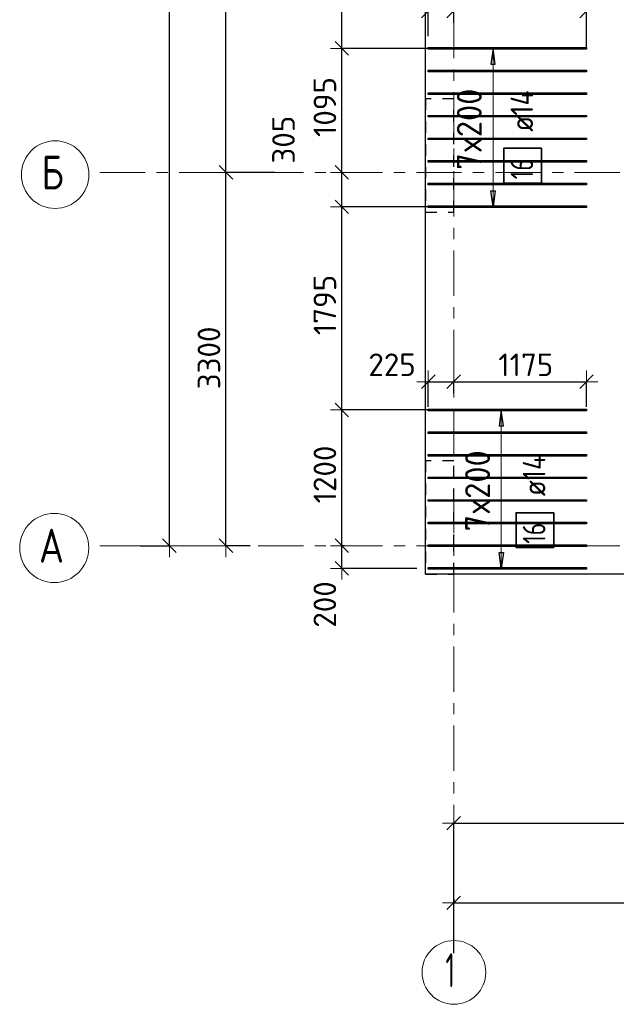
# Model space of a CAD drawing. Header units: metres. Extents: x -38 to 98, y -15 to 21.
# Tile 2 of 147: x -3.34 to 1.94, y -4.05 to 4.65. Entities that reach past the tile are written whole.
import ezdxf

# ---------------------------------------------------------------- set-up
doc = ezdxf.new("R2010")
doc.units = ezdxf.units.M
doc.header["$PDMODE"] = 65
for name, pattern in [('______11', [0.5, 0.4, -0.05, 0, -0.05]), ('______2', [0.0405, 0.03, -0.0105]), ('______5', [1.1, 0.8, -0.1, 0.1, -0.1])]:
    doc.linetypes.add(name, pattern=pattern)
for name, color, linetype, lineweight in [('XR$1$Осевая линия (1)', 7, '______5', 13), ('XR$1$Размерная линия (1)', 7, 'Continuous', 13), ('XR$4$Перекрытие (1)', 7, 'Continuous', 35), ('XR$4$Размерная линия (1)', 7, 'Continuous', 13)]:
    doc.layers.add(name, color=color, linetype=linetype, lineweight=lineweight)
doc.layers.add('XR$4$Арм.стержн.Доп. Арм верхн.зоны Х', color=7, linetype='Continuous', lineweight=35, true_color=0x8c8cff)
doc.layers.add('XR$6$Стена_ бетон несущ.', color=7, linetype='Continuous', lineweight=70, true_color=0xb4b496)
doc.styles.add('ISOCPEUR', font='txt')
doc.dimstyles.new('DIMSTYLE_2', dxfattribs={"dimtxt": 0.2, "dimasz": 0.2, "dimexe": 0, "dimexo": 0, "dimgap": 0.1, "dimtad": 2, "dimdec": 0, "dimlfac": 1000, "dimrnd": 5, "dimzin": 12, "dimdsep": 46, "dimtxsty": 'ISOCPEUR', "dimblk1": 'ALL_ML_STRICH', "dimblk2": 'ALL_ML_STRICH', "dimsah": 1, "dimcen": 0, "dimclrd": 7, "dimclre": 256, "dimclrt": 7, "dimadec": 0, "dimazin": 0, "dimtfac": 1, "dimtdec": 0, "dimtix": 1, "dimtmove": 2, "dimatfit": 3, "dimfxl": 0, "dimtzin": 0, "dimlwd": 0, "dimlwe": -3, "dimarcsym": 0})
doc.dimstyles.new('DIMSTYLE_3', dxfattribs={"dimtxt": 0.2, "dimasz": 0.2, "dimexe": 0, "dimexo": 0, "dimgap": 0.1, "dimtad": 2, "dimdec": 0, "dimlfac": 1000, "dimrnd": 5, "dimzin": 12, "dimdsep": 46, "dimtxsty": 'ISOCPEUR', "dimblk1": 'ALL_ML_STRICH', "dimblk2": 'ALL_ML_STRICH', "dimsah": 1, "dimcen": 0, "dimclrd": 7, "dimclre": 256, "dimclrt": 7, "dimadec": 0, "dimazin": 0, "dimtfac": 1, "dimtdec": 0, "dimtix": 1, "dimtmove": 2, "dimatfit": 3, "dimfxl": 0, "dimtzin": 0, "dimlwd": 0, "dimlwe": -3, "dimarcsym": 0})
doc.dimstyles.new('DIMSTYLE_33', dxfattribs={"dimtxt": 0.2, "dimasz": 0.2, "dimexe": 0, "dimexo": 0, "dimgap": 0.1, "dimtad": 2, "dimdec": 0, "dimlfac": 1000, "dimrnd": 5, "dimzin": 12, "dimdsep": 46, "dimtxsty": 'ISOCPEUR', "dimblk1": 'ALL_ML_STRICH', "dimblk2": 'ALL_ML_STRICH', "dimsah": 1, "dimcen": 0, "dimclrd": 7, "dimclre": 256, "dimclrt": 7, "dimadec": 0, "dimazin": 0, "dimtfac": 1, "dimtdec": 0, "dimtix": 1, "dimtmove": 2, "dimatfit": 3, "dimfxl": 0, "dimtvp": 1.2, "dimtzin": 0, "dimlwd": 0, "dimlwe": -3, "dimarcsym": 0})

# ---------------------------------------------------------------- blocks, each defined once
blk = doc.blocks.new('ALL_ML_STRICH')
at = {"color": 0, "linetype": 'ByBlock', "lineweight": -2}
for p, q in [((0, -0.5), (0, 0.5)), ((-1, 0), (0.5, 0)), ((-0.3, -0.3), (0.3, 0.3))]:
    blk.add_line(p, q, dxfattribs=at)
blk = doc.blocks.new('*D4')
at = {"layer": 'DEFPOINTS', "color": 7, "linetype": 'Continuous', "lineweight": 13, "transparency": 33554687}
for p in [(-1.6986, 16.4), (-2.2938, 0), (-2.0153, 0)]:
    blk.add_point(p, dxfattribs=at)
at = {"layer": 'XR$1$Размерная линия (1)', "color": 9, "linetype": 'Continuous', "lineweight": -2, "true_color": 0xc7c7c7, "transparency": 33554687}
for p, q in [((-1.7186, 16.4), (-2.0153, 16.4)), ((-2.2738, 0), (-2.0153, 0))]:
    blk.add_line(p, q, dxfattribs=at)
at = {"layer": 'XR$1$Размерная линия (1)', "color": 7, "linetype": 'Continuous', "lineweight": -2, "transparency": 33554687}
blk.add_line((-2.0153, 0), (-2.0153, 16.4), dxfattribs=at)
at = {"layer": 'XR$1$Размерная линия (1)', "color": 7, "linetype": 'Continuous', "lineweight": 13, "transparency": 33554687, "xscale": 0.2, "yscale": 0.2, "zscale": 0.2}
for p, rotation in [((-2.0153, 16.4), 90), ((-2.0153, 0), 270)]:
    blk.add_blockref('ALL_ML_STRICH', p, dxfattribs=dict(at, rotation=rotation))
at = {"layer": 'XR$1$Размерная линия (1)', "color": 7, "linetype": 'Continuous', "lineweight": 13, "transparency": 33554687, "insert": (-2.1653, 8.22), "char_height": 0.2, "width": 1, "attachment_point": 5, "rotation": 90, "style": 'ISOCPEUR'}
blk.add_mtext('\\A1;{16400}', dxfattribs=at)
blk = doc.blocks.new('*D5')
at = {"layer": 'DEFPOINTS', "color": 7, "linetype": 'Continuous', "lineweight": 13, "transparency": 33554687}
for p in [(-1.0635, 3.3), (-1.5153, 0), (-1.2803, 0)]:
    blk.add_point(p, dxfattribs=at)
at = {"layer": 'XR$1$Размерная линия (1)', "color": 9, "linetype": 'Continuous', "lineweight": -2, "true_color": 0xc7c7c7, "transparency": 33554687}
for p, q in [((-1.0835, 3.3), (-1.5153, 3.3)), ((-1.3003, 0), (-1.5153, 0))]:
    blk.add_line(p, q, dxfattribs=at)
at = {"layer": 'XR$1$Размерная линия (1)', "color": 7, "linetype": 'Continuous', "lineweight": -2, "transparency": 33554687}
blk.add_line((-1.5153, 0), (-1.5153, 3.3), dxfattribs=at)
at = {"layer": 'XR$1$Размерная линия (1)', "color": 7, "linetype": 'Continuous', "lineweight": 13, "transparency": 33554687, "xscale": 0.2, "yscale": 0.2, "zscale": 0.2}
for p, rotation in [((-1.5153, 3.3), 90), ((-1.5153, 0), 270)]:
    blk.add_blockref('ALL_ML_STRICH', p, dxfattribs=dict(at, rotation=rotation))
at = {"layer": 'XR$1$Размерная линия (1)', "color": 7, "linetype": 'Continuous', "lineweight": 13, "transparency": 33554687, "insert": (-1.6653, 1.66), "char_height": 0.2, "width": 0.8, "attachment_point": 5, "rotation": 90, "style": 'ISOCPEUR'}
blk.add_mtext('\\A1;{3300}', dxfattribs=at)
blk = doc.blocks.new('*D6')
at = {"layer": 'DEFPOINTS', "color": 7, "linetype": 'Continuous', "lineweight": 13, "transparency": 33554687}
for p in [(-1.1719, 7.4), (-1.5153, 3.3), (-1.0635, 3.3)]:
    blk.add_point(p, dxfattribs=at)
at = {"layer": 'XR$1$Размерная линия (1)', "color": 9, "linetype": 'Continuous', "lineweight": -2, "true_color": 0xc7c7c7, "transparency": 33554687}
for p, q in [((-1.1919, 7.4), (-1.5153, 7.4)), ((-1.0835, 3.3), (-1.5153, 3.3))]:
    blk.add_line(p, q, dxfattribs=at)
at = {"layer": 'XR$1$Размерная линия (1)', "color": 7, "linetype": 'Continuous', "lineweight": -2, "transparency": 33554687}
blk.add_line((-1.5153, 3.3), (-1.5153, 7.4), dxfattribs=at)
at = {"layer": 'XR$1$Размерная линия (1)', "color": 7, "linetype": 'Continuous', "lineweight": 13, "transparency": 33554687, "xscale": 0.2, "yscale": 0.2, "zscale": 0.2}
for p, rotation in [((-1.5153, 7.4), 90), ((-1.5153, 3.3), 270)]:
    blk.add_blockref('ALL_ML_STRICH', p, dxfattribs=dict(at, rotation=rotation))
at = {"layer": 'XR$1$Размерная линия (1)', "color": 7, "linetype": 'Continuous', "lineweight": 13, "transparency": 33554687, "insert": (-1.6653, 5.37), "char_height": 0.2, "width": 0.8, "attachment_point": 5, "rotation": 90, "style": 'ISOCPEUR'}
blk.add_mtext('\\A1;{4100}', dxfattribs=at)
blk = doc.blocks.new('*D11')
at = {"layer": 'DEFPOINTS', "color": 7, "linetype": 'Continuous', "lineweight": 13, "transparency": 33554687}
for p in [(0.5, -3.1033), (0.5, -3.1563), (61.6, -3.1401)]:
    blk.add_point(p, dxfattribs=at)
at = {"layer": 'XR$1$Размерная линия (1)', "color": 9, "linetype": 'Continuous', "lineweight": -2, "true_color": 0xc7c7c7, "transparency": 33554687}
for p, q in [((0.5, -3.1233), (0.5, -3.1563)), ((61.6, -3.1563), (61.6, -3.1563))]:
    blk.add_line(p, q, dxfattribs=at)
at = {"layer": 'XR$1$Размерная линия (1)', "color": 7, "linetype": 'Continuous', "lineweight": -2, "transparency": 33554687}
blk.add_line((0.5, -3.1563), (61.6, -3.1563), dxfattribs=at)
at = {"layer": 'XR$1$Размерная линия (1)', "color": 7, "linetype": 'Continuous', "lineweight": 13, "transparency": 33554687, "xscale": 0.2, "yscale": 0.2, "zscale": 0.2, "rotation": 180}
blk.add_blockref('ALL_ML_STRICH', (0.5, -3.1563), dxfattribs=at)
at = {"layer": 'XR$1$Размерная линия (1)', "color": 7, "linetype": 'Continuous', "lineweight": 13, "transparency": 33554687, "xscale": 0.2, "yscale": 0.2, "zscale": 0.2}
blk.add_blockref('ALL_ML_STRICH', (61.6, -3.1563), dxfattribs=at)
at = {"layer": 'XR$1$Размерная линия (1)', "color": 7, "linetype": 'Continuous', "lineweight": 13, "transparency": 33554687, "insert": (31.1, -3.0063), "char_height": 0.2, "width": 1, "attachment_point": 5, "style": 'ISOCPEUR'}
blk.add_mtext('\\A1;{61100}', dxfattribs=at)
blk = doc.blocks.new('*D12')
at = {"layer": 'DEFPOINTS', "color": 7, "linetype": 'Continuous', "lineweight": 13, "transparency": 33554687}
for p in [(0.5, -2.452), (4.5, -3.5132), (0.5, -3.6215)]:
    blk.add_point(p, dxfattribs=at)
at = {"layer": 'XR$1$Размерная линия (1)', "color": 9, "linetype": 'Continuous', "lineweight": -2, "true_color": 0xc7c7c7, "transparency": 33554687}
for p, q in [((0.5, -3.6015), (0.5, -2.452)), ((4.5, -3.4932), (4.5, -2.452))]:
    blk.add_line(p, q, dxfattribs=at)
at = {"layer": 'XR$1$Размерная линия (1)', "color": 7, "linetype": 'Continuous', "lineweight": -2, "transparency": 33554687}
blk.add_line((0.5, -2.452), (4.5, -2.452), dxfattribs=at)
at = {"layer": 'XR$1$Размерная линия (1)', "color": 7, "linetype": 'Continuous', "lineweight": 13, "transparency": 33554687, "xscale": 0.2, "yscale": 0.2, "zscale": 0.2, "rotation": 180}
blk.add_blockref('ALL_ML_STRICH', (0.5, -2.452), dxfattribs=at)
at = {"layer": 'XR$1$Размерная линия (1)', "color": 7, "linetype": 'Continuous', "lineweight": 13, "transparency": 33554687, "xscale": 0.2, "yscale": 0.2, "zscale": 0.2}
blk.add_blockref('ALL_ML_STRICH', (4.5, -2.452), dxfattribs=at)
at = {"layer": 'XR$1$Размерная линия (1)', "color": 7, "linetype": 'Continuous', "lineweight": 13, "transparency": 33554687, "insert": (2.5, -2.302), "char_height": 0.2, "width": 0.8, "attachment_point": 5, "style": 'ISOCPEUR'}
blk.add_mtext('\\A1;{4000}', dxfattribs=at)
blk = doc.blocks.new('*D270')
at = {"layer": 'DEFPOINTS', "color": 7, "linetype": 'Continuous', "lineweight": 13, "transparency": 33554687}
for p in [(-0.4472, 0), (-0.4897, -0.1998), (0.1935, -0.1998)]:
    blk.add_point(p, dxfattribs=at)
at = {"layer": 'XR$4$Размерная линия (1)', "color": 9, "linetype": 'Continuous', "lineweight": -2, "true_color": 0xc7c7c7, "transparency": 33554687}
for p, q in [((-0.4672, 0), (-0.4897, 0)), ((0.1735, -0.1998), (-0.4897, -0.1998))]:
    blk.add_line(p, q, dxfattribs=at)
at = {"layer": 'XR$4$Размерная линия (1)', "color": 7, "linetype": 'Continuous', "lineweight": -2, "transparency": 33554687}
blk.add_line((-0.4897, -0.1998), (-0.4897, 0), dxfattribs=at)
at = {"layer": 'XR$4$Размерная линия (1)', "color": 7, "linetype": 'Continuous', "lineweight": 13, "transparency": 33554687, "xscale": 0.2, "yscale": 0.2, "zscale": 0.2}
for p, rotation in [((-0.4897, 0), 90), ((-0.4897, -0.1998), 270)]:
    blk.add_blockref('ALL_ML_STRICH', p, dxfattribs=dict(at, rotation=rotation))
at = {"layer": 'XR$4$Размерная линия (1)', "color": 7, "linetype": 'Continuous', "lineweight": 13, "transparency": 33554687, "insert": (-0.6403, -0.5191), "char_height": 0.2, "width": 0.6, "attachment_point": 5, "rotation": 90, "style": 'ISOCPEUR'}
blk.add_mtext('\\A1;{200}', dxfattribs=at)
blk = doc.blocks.new('*D271')
at = {"layer": 'DEFPOINTS', "color": 7, "linetype": 'Continuous', "lineweight": 13, "transparency": 33554687}
for p in [(0.3257, 1.2002), (-0.4897, 0), (-0.4472, 0)]:
    blk.add_point(p, dxfattribs=at)
at = {"layer": 'XR$4$Размерная линия (1)', "color": 9, "linetype": 'Continuous', "lineweight": -2, "true_color": 0xc7c7c7, "transparency": 33554687}
for p, q in [((0.3057, 1.2002), (-0.4897, 1.2002)), ((-0.4672, 0), (-0.4897, 0))]:
    blk.add_line(p, q, dxfattribs=at)
at = {"layer": 'XR$4$Размерная линия (1)', "color": 7, "linetype": 'Continuous', "lineweight": -2, "transparency": 33554687}
blk.add_line((-0.4897, 0), (-0.4897, 1.2002), dxfattribs=at)
at = {"layer": 'XR$4$Размерная линия (1)', "color": 7, "linetype": 'Continuous', "lineweight": 13, "transparency": 33554687, "xscale": 0.2, "yscale": 0.2, "zscale": 0.2}
for p, rotation in [((-0.4897, 1.2002), 90), ((-0.4897, 0), 270)]:
    blk.add_blockref('ALL_ML_STRICH', p, dxfattribs=dict(at, rotation=rotation))
at = {"layer": 'XR$4$Размерная линия (1)', "color": 7, "linetype": 'Continuous', "lineweight": 13, "transparency": 33554687, "insert": (-0.6397, 0.6301), "char_height": 0.2, "width": 0.8, "attachment_point": 5, "rotation": 90, "style": 'ISOCPEUR'}
blk.add_mtext('\\A1;{1200}', dxfattribs=at)
blk = doc.blocks.new('*D272')
at = {"layer": 'DEFPOINTS', "color": 7, "linetype": 'Continuous', "lineweight": 13, "transparency": 33554687}
for p in [(0.3132, 2.996), (-0.4897, 1.2002), (0.3257, 1.2002)]:
    blk.add_point(p, dxfattribs=at)
at = {"layer": 'XR$4$Размерная линия (1)', "color": 9, "linetype": 'Continuous', "lineweight": -2, "true_color": 0xc7c7c7, "transparency": 33554687}
for p, q in [((0.2932, 2.996), (-0.4897, 2.996)), ((0.3057, 1.2002), (-0.4897, 1.2002))]:
    blk.add_line(p, q, dxfattribs=at)
at = {"layer": 'XR$4$Размерная линия (1)', "color": 7, "linetype": 'Continuous', "lineweight": -2, "transparency": 33554687}
blk.add_line((-0.4897, 1.2002), (-0.4897, 2.996), dxfattribs=at)
at = {"layer": 'XR$4$Размерная линия (1)', "color": 7, "linetype": 'Continuous', "lineweight": 13, "transparency": 33554687, "xscale": 0.2, "yscale": 0.2, "zscale": 0.2}
for p, rotation in [((-0.4897, 2.996), 90), ((-0.4897, 1.2002), 270)]:
    blk.add_blockref('ALL_ML_STRICH', p, dxfattribs=dict(at, rotation=rotation))
at = {"layer": 'XR$4$Размерная линия (1)', "color": 7, "linetype": 'Continuous', "lineweight": 13, "transparency": 33554687, "insert": (-0.6397, 2.1281), "char_height": 0.2, "width": 0.8, "attachment_point": 5, "rotation": 90, "style": 'ISOCPEUR'}
blk.add_mtext('\\A1;{1795}', dxfattribs=at)
blk = doc.blocks.new('*D273')
at = {"layer": 'DEFPOINTS', "color": 7, "linetype": 'Continuous', "lineweight": 13, "transparency": 33554687}
for p in [(-0.4756, 3.3), (-0.4897, 2.996), (0.3132, 2.996)]:
    blk.add_point(p, dxfattribs=at)
at = {"layer": 'XR$4$Размерная линия (1)', "color": 9, "linetype": 'Continuous', "lineweight": -2, "true_color": 0xc7c7c7, "transparency": 33554687}
for p, q in [((-0.4897, 3.3), (-0.4897, 3.3)), ((0.2932, 2.996), (-0.4897, 2.996))]:
    blk.add_line(p, q, dxfattribs=at)
at = {"layer": 'XR$4$Размерная линия (1)', "color": 7, "linetype": 'Continuous', "lineweight": -2, "transparency": 33554687}
blk.add_line((-0.4897, 2.996), (-0.4897, 3.3), dxfattribs=at)
at = {"layer": 'XR$4$Размерная линия (1)', "color": 7, "linetype": 'Continuous', "lineweight": 13, "transparency": 33554687, "xscale": 0.2, "yscale": 0.2, "zscale": 0.2}
for p, rotation in [((-0.4897, 3.3), 90), ((-0.4897, 2.996), 270)]:
    blk.add_blockref('ALL_ML_STRICH', p, dxfattribs=dict(at, rotation=rotation))
at = {"layer": 'XR$4$Размерная линия (1)', "color": 7, "linetype": 'Continuous', "lineweight": 13, "transparency": 33554687, "insert": (-1.0058, 3.5894), "char_height": 0.2, "width": 0.6, "attachment_point": 5, "rotation": 90, "style": 'ISOCPEUR'}
blk.add_mtext('\\A1;{305}', dxfattribs=at)
blk = doc.blocks.new('*D274')
at = {"layer": 'DEFPOINTS', "color": 7, "linetype": 'Continuous', "lineweight": 13, "transparency": 33554687}
for p in [(0.3291, 4.396), (-0.4897, 3.3), (-0.4756, 3.3)]:
    blk.add_point(p, dxfattribs=at)
at = {"layer": 'XR$4$Размерная линия (1)', "color": 9, "linetype": 'Continuous', "lineweight": -2, "true_color": 0xc7c7c7, "transparency": 33554687}
for p, q in [((0.3091, 4.396), (-0.4897, 4.396)), ((-0.4897, 3.3), (-0.4897, 3.3))]:
    blk.add_line(p, q, dxfattribs=at)
at = {"layer": 'XR$4$Размерная линия (1)', "color": 7, "linetype": 'Continuous', "lineweight": -2, "transparency": 33554687}
blk.add_line((-0.4897, 3.3), (-0.4897, 4.396), dxfattribs=at)
at = {"layer": 'XR$4$Размерная линия (1)', "color": 7, "linetype": 'Continuous', "lineweight": 13, "transparency": 33554687, "xscale": 0.2, "yscale": 0.2, "zscale": 0.2}
for p, rotation in [((-0.4897, 4.396), 90), ((-0.4897, 3.3), 270)]:
    blk.add_blockref('ALL_ML_STRICH', p, dxfattribs=dict(at, rotation=rotation))
at = {"layer": 'XR$4$Размерная линия (1)', "color": 7, "linetype": 'Continuous', "lineweight": 13, "transparency": 33554687, "insert": (-0.6397, 3.878), "char_height": 0.2, "width": 0.8, "attachment_point": 5, "rotation": 90, "style": 'ISOCPEUR'}
blk.add_mtext('\\A1;{1095}', dxfattribs=at)
blk = doc.blocks.new('*D275')
at = {"layer": 'DEFPOINTS', "color": 7, "linetype": 'Continuous', "lineweight": 13, "transparency": 33554687}
for p in [(0.3709, 6.7341), (-0.4897, 4.396), (0.3291, 4.396)]:
    blk.add_point(p, dxfattribs=at)
at = {"layer": 'XR$4$Размерная линия (1)', "color": 9, "linetype": 'Continuous', "lineweight": -2, "true_color": 0xc7c7c7, "transparency": 33554687}
for p, q in [((0.3509, 6.7341), (-0.4897, 6.7341)), ((0.3091, 4.396), (-0.4897, 4.396))]:
    blk.add_line(p, q, dxfattribs=at)
at = {"layer": 'XR$4$Размерная линия (1)', "color": 7, "linetype": 'Continuous', "lineweight": -2, "transparency": 33554687}
blk.add_line((-0.4897, 4.396), (-0.4897, 6.7341), dxfattribs=at)
at = {"layer": 'XR$4$Размерная линия (1)', "color": 7, "linetype": 'Continuous', "lineweight": 13, "transparency": 33554687, "xscale": 0.2, "yscale": 0.2, "zscale": 0.2}
for p, rotation in [((-0.4897, 6.7341), 90), ((-0.4897, 4.396), 270)]:
    blk.add_blockref('ALL_ML_STRICH', p, dxfattribs=dict(at, rotation=rotation))
at = {"layer": 'XR$4$Размерная линия (1)', "color": 7, "linetype": 'Continuous', "lineweight": 13, "transparency": 33554687, "insert": (-0.6397, 5.5651), "char_height": 0.2, "width": 0.8, "attachment_point": 5, "rotation": 90, "style": 'ISOCPEUR'}
blk.add_mtext('\\A1;{2340}', dxfattribs=at)
blk = doc.blocks.new('*D588')
at = {"layer": 'DEFPOINTS', "color": 7, "linetype": 'Continuous', "lineweight": 13, "transparency": 33554687}
for p in [(0.275, 4.7251), (0.5, 4.6058), (0.275, 4.4831)]:
    blk.add_point(p, dxfattribs=at)
at = {"layer": 'XR$4$Размерная линия (1)', "color": 9, "linetype": 'Continuous', "lineweight": -2, "true_color": 0xc7c7c7, "transparency": 33554687}
for p, q in [((0.275, 4.5031), (0.275, 4.7251)), ((0.5, 4.6258), (0.5, 4.7251))]:
    blk.add_line(p, q, dxfattribs=at)
at = {"layer": 'XR$4$Размерная линия (1)', "color": 7, "linetype": 'Continuous', "lineweight": -2, "transparency": 33554687}
blk.add_line((0.275, 4.7251), (0.5, 4.7251), dxfattribs=at)
at = {"layer": 'XR$4$Размерная линия (1)', "color": 7, "linetype": 'Continuous', "lineweight": 13, "transparency": 33554687, "xscale": 0.2, "yscale": 0.2, "zscale": 0.2, "rotation": 180}
blk.add_blockref('ALL_ML_STRICH', (0.275, 4.7251), dxfattribs=at)
at = {"layer": 'XR$4$Размерная линия (1)', "color": 7, "linetype": 'Continuous', "lineweight": 13, "transparency": 33554687, "xscale": 0.2, "yscale": 0.2, "zscale": 0.2}
blk.add_blockref('ALL_ML_STRICH', (0.5, 4.7251), dxfattribs=at)
at = {"layer": 'XR$4$Размерная линия (1)', "color": 7, "linetype": 'Continuous', "lineweight": 13, "transparency": 33554687, "insert": (-0.0454, 4.8757), "char_height": 0.2, "width": 0.6, "attachment_point": 5, "style": 'ISOCPEUR'}
blk.add_mtext('\\A1;{225}', dxfattribs=at)
blk = doc.blocks.new('*D589')
at = {"layer": 'DEFPOINTS', "color": 7, "linetype": 'Continuous', "lineweight": 13, "transparency": 33554687}
for p in [(0.5, 4.7251), (0.5, 4.6058), (1.675, 4.39)]:
    blk.add_point(p, dxfattribs=at)
at = {"layer": 'XR$4$Размерная линия (1)', "color": 9, "linetype": 'Continuous', "lineweight": -2, "true_color": 0xc7c7c7, "transparency": 33554687}
for p, q in [((0.5, 4.6258), (0.5, 4.7251)), ((1.675, 4.41), (1.675, 4.7251))]:
    blk.add_line(p, q, dxfattribs=at)
at = {"layer": 'XR$4$Размерная линия (1)', "color": 7, "linetype": 'Continuous', "lineweight": -2, "transparency": 33554687}
blk.add_line((0.5, 4.7251), (1.675, 4.7251), dxfattribs=at)
at = {"layer": 'XR$4$Размерная линия (1)', "color": 7, "linetype": 'Continuous', "lineweight": 13, "transparency": 33554687, "xscale": 0.2, "yscale": 0.2, "zscale": 0.2, "rotation": 180}
blk.add_blockref('ALL_ML_STRICH', (0.5, 4.7251), dxfattribs=at)
at = {"layer": 'XR$4$Размерная линия (1)', "color": 7, "linetype": 'Continuous', "lineweight": 13, "transparency": 33554687, "xscale": 0.2, "yscale": 0.2, "zscale": 0.2}
blk.add_blockref('ALL_ML_STRICH', (1.675, 4.7251), dxfattribs=at)
at = {"layer": 'XR$4$Размерная линия (1)', "color": 7, "linetype": 'Continuous', "lineweight": 13, "transparency": 33554687, "insert": (1.1375, 4.8751), "char_height": 0.2, "width": 0.8, "attachment_point": 5, "style": 'ISOCPEUR'}
blk.add_mtext('\\A1;{1175}', dxfattribs=at)
blk = doc.blocks.new('*D590')
at = {"layer": 'DEFPOINTS', "color": 7, "linetype": 'Continuous', "lineweight": 13, "transparency": 33554687}
for p in [(0.275, 1.4493), (0.5, 1.33), (0.275, 1.2073)]:
    blk.add_point(p, dxfattribs=at)
at = {"layer": 'XR$4$Размерная линия (1)', "color": 9, "linetype": 'Continuous', "lineweight": -2, "true_color": 0xc7c7c7, "transparency": 33554687}
for p, q in [((0.275, 1.2273), (0.275, 1.4493)), ((0.5, 1.35), (0.5, 1.4493))]:
    blk.add_line(p, q, dxfattribs=at)
at = {"layer": 'XR$4$Размерная линия (1)', "color": 7, "linetype": 'Continuous', "lineweight": -2, "transparency": 33554687}
blk.add_line((0.275, 1.4493), (0.5, 1.4493), dxfattribs=at)
at = {"layer": 'XR$4$Размерная линия (1)', "color": 7, "linetype": 'Continuous', "lineweight": 13, "transparency": 33554687, "xscale": 0.2, "yscale": 0.2, "zscale": 0.2, "rotation": 180}
blk.add_blockref('ALL_ML_STRICH', (0.275, 1.4493), dxfattribs=at)
at = {"layer": 'XR$4$Размерная линия (1)', "color": 7, "linetype": 'Continuous', "lineweight": 13, "transparency": 33554687, "xscale": 0.2, "yscale": 0.2, "zscale": 0.2}
blk.add_blockref('ALL_ML_STRICH', (0.5, 1.4493), dxfattribs=at)
at = {"layer": 'XR$4$Размерная линия (1)', "color": 7, "linetype": 'Continuous', "lineweight": 13, "transparency": 33554687, "insert": (-0.0454, 1.5999), "char_height": 0.2, "width": 0.6, "attachment_point": 5, "style": 'ISOCPEUR'}
blk.add_mtext('\\A1;{225}', dxfattribs=at)
blk = doc.blocks.new('*D591')
at = {"layer": 'DEFPOINTS', "color": 7, "linetype": 'Continuous', "lineweight": 13, "transparency": 33554687}
for p in [(0.5, 1.4493), (0.5, 1.33), (1.675, 1.2072)]:
    blk.add_point(p, dxfattribs=at)
at = {"layer": 'XR$4$Размерная линия (1)', "color": 9, "linetype": 'Continuous', "lineweight": -2, "true_color": 0xc7c7c7, "transparency": 33554687}
for p, q in [((0.5, 1.35), (0.5, 1.4493)), ((1.675, 1.2272), (1.675, 1.4493))]:
    blk.add_line(p, q, dxfattribs=at)
at = {"layer": 'XR$4$Размерная линия (1)', "color": 7, "linetype": 'Continuous', "lineweight": -2, "transparency": 33554687}
blk.add_line((0.5, 1.4493), (1.675, 1.4493), dxfattribs=at)
at = {"layer": 'XR$4$Размерная линия (1)', "color": 7, "linetype": 'Continuous', "lineweight": 13, "transparency": 33554687, "xscale": 0.2, "yscale": 0.2, "zscale": 0.2, "rotation": 180}
blk.add_blockref('ALL_ML_STRICH', (0.5, 1.4493), dxfattribs=at)
at = {"layer": 'XR$4$Размерная линия (1)', "color": 7, "linetype": 'Continuous', "lineweight": 13, "transparency": 33554687, "xscale": 0.2, "yscale": 0.2, "zscale": 0.2}
blk.add_blockref('ALL_ML_STRICH', (1.675, 1.4493), dxfattribs=at)
at = {"layer": 'XR$4$Размерная линия (1)', "color": 7, "linetype": 'Continuous', "lineweight": 13, "transparency": 33554687, "insert": (1.1375, 1.5993), "char_height": 0.2, "width": 0.8, "attachment_point": 5, "style": 'ISOCPEUR'}
blk.add_mtext('\\A1;{1175}', dxfattribs=at)

msp = doc.modelspace()

# ---------------------------------------------------------------- linework, layer by layer
at = {"layer": 'XR$1$Осевая линия (1)', "color": 253, "linetype": '______11', "lineweight": 13, "true_color": 0xa0a0a0, "transparency": 33554687}
for p, q in [((0.5, -3.39), (0.5, 19.78)), ((-2.63, 3.3), (62.6, 3.3)), ((-2.63, 0), (62.6, 0))]:
    msp.add_line(p, q, dxfattribs=at)
at = {"layer": 'XR$1$Осевая линия (1)', "color": 7, "linetype": 'Continuous', "lineweight": 13, "transparency": 33554687}
for centre, radius in [((-3.0262, 3.2805), 0.2988), ((-3.0342, -0.0195), 0.3058), ((0.5019, -3.7714), 0.2819)]:
    msp.add_circle(centre, radius, dxfattribs=at)
at = {"layer": 'XR$4$Арм.стержн.Доп. Арм верхн.зоны Х', "color": 253, "linetype": 'Continuous', "lineweight": -3, "true_color": 0xa0a0a0, "transparency": 33554687}
for p, q in [((0.848, 4.397), (0.748, 4.397)), ((0.848, 4.397), (0.948, 4.397)), ((0.848, 2.997), (0.748, 2.997)), ((0.848, 2.997), (0.948, 2.997)), ((0.9212, 1.2002), (0.8212, 1.2002)), ((0.9212, 1.2002), (1.0212, 1.2002)), ((0.9212, -0.1998), (0.8212, -0.1998)), ((0.9212, -0.1998), (1.0212, -0.1998))]:
    msp.add_line(p, q, dxfattribs=at)
at = {"layer": 'XR$4$Арм.стержн.Доп. Арм верхн.зоны Х', "color": 7, "linetype": 'Continuous', "lineweight": 25, "transparency": 33554687}
for p, q in [((0.848, 4.397), (0.828, 4.257)), ((0.868, 4.257), (0.848, 4.397)), ((0.828, 4.257), (0.868, 4.257)), ((0.848, 2.997), (0.828, 3.137)), ((0.828, 3.137), (0.868, 3.137)), ((0.868, 3.137), (0.848, 2.997)), ((0.9212, 1.2002), (0.9012, 1.0602)), ((0.9412, 1.0602), (0.9212, 1.2002)), ((0.9012, 1.0602), (0.9412, 1.0602)), ((0.9212, -0.1998), (0.9012, -0.0598)), ((0.9012, -0.0598), (0.9412, -0.0598)), ((0.9412, -0.0598), (0.9212, -0.1998))]:
    msp.add_line(p, q, dxfattribs=at)
at = {"layer": 'XR$4$Арм.стержн.Доп. Арм верхн.зоны Х', "color": 7, "linetype": 'Continuous', "lineweight": 13, "transparency": 33554687}
for p, q in [((0.848, 4.397), (0.848, 4.397)), ((0.848, 2.997), (0.848, 4.397)), ((0.848, 2.997), (0.848, 2.997)), ((0.9212, 1.2002), (0.9212, 1.2002)), ((0.9212, -0.1998), (0.9212, 1.2002)), ((0.9212, -0.1998), (0.9212, -0.1998))]:
    msp.add_line(p, q, dxfattribs=at)
at = {"layer": 'XR$4$Арм.стержн.Доп. Арм верхн.зоны Х', "color": 7, "linetype": 'Continuous', "lineweight": 25, "transparency": 33554687}
for points in [[(0.275, 4.404), (1.675, 4.404), (1.675, 4.39), (0.275, 4.39), (0.275, 4.404)], [(0.275, 4.204), (1.675, 4.204), (1.675, 4.19), (0.275, 4.19), (0.275, 4.204)], [(0.275, 4.004), (1.675, 4.004), (1.675, 3.99), (0.275, 3.99), (0.275, 4.004)], [(0.275, 3.804), (1.675, 3.804), (1.675, 3.79), (0.275, 3.79), (0.275, 3.804)], [(0.275, 3.604), (1.675, 3.604), (1.675, 3.59), (0.275, 3.59), (0.275, 3.604)], [(0.275, 3.404), (1.675, 3.404), (1.675, 3.39), (0.275, 3.39), (0.275, 3.404)], [(0.275, 3.204), (1.675, 3.204), (1.675, 3.19), (0.275, 3.19), (0.275, 3.204)], [(0.275, 3.004), (1.675, 3.004), (1.675, 2.99), (0.275, 2.99), (0.275, 3.004)], [(0.275, 1.2072), (1.675, 1.2072), (1.675, 1.1932), (0.275, 1.1932), (0.275, 1.2072)], [(0.275, 1.0072), (1.675, 1.0072), (1.675, 0.9932), (0.275, 0.9932), (0.275, 1.0072)], [(0.275, 0.8072), (1.675, 0.8072), (1.675, 0.7932), (0.275, 0.7932), (0.275, 0.8072)], [(0.275, 0.6072), (1.675, 0.6072), (1.675, 0.5932), (0.275, 0.5932), (0.275, 0.6072)], [(0.275, 0.4072), (1.675, 0.4072), (1.675, 0.3932), (0.275, 0.3932), (0.275, 0.4072)], [(0.275, 0.2072), (1.675, 0.2072), (1.675, 0.1932), (0.275, 0.1932), (0.275, 0.2072)], [(0.275, 0.0072), (1.675, 0.0072), (1.675, -0.0068), (0.275, -0.0068), (0.275, 0.0072)], [(0.275, -0.1928), (1.675, -0.1928), (1.675, -0.2068), (0.275, -0.2068), (0.275, -0.1928)]]:
    msp.add_lwpolyline(points, dxfattribs=at)
at = {"layer": 'XR$4$Арм.стержн.Доп. Арм верхн.зоны Х', "color": 7, "linetype": 'Continuous', "lineweight": 35, "transparency": 33554687}
for points in [[(1.2759, 3.2064), (1.2759, 3.513), (0.9426, 3.513), (0.9426, 3.2064), (1.2759, 3.2064)], [(1.3845, -0.015), (1.3845, 0.2917), (1.0512, 0.2917), (1.0512, -0.015), (1.3845, -0.015)]]:
    msp.add_lwpolyline(points, dxfattribs=at)
at = {"layer": 'XR$4$Перекрытие (1)', "color": 7, "linetype": 'Continuous', "lineweight": 25, "transparency": 33554687}
for p, q in [((0.25, -0.2498), (0.25, 16.6502)), ((13.6501, -0.2498), (0.25, -0.2498))]:
    msp.add_line(p, q, dxfattribs=at)
at = {"layer": 'XR$6$Стена_ бетон несущ.', "color": 253, "linetype": '______2', "lineweight": -3, "true_color": 0xa0a0a0, "transparency": 33554687}
for p, q in [((0.5, 3.95), (0.25, 3.95)), ((0.25, 3.95), (0.25, 3.95)), ((0.25, 3.95), (0.25, 2.95)), ((0.5, 2.95), (0.5, 3.95)), ((0.25, 2.95), (0.5, 2.95)), ((0.5, 0.75), (0.25, 0.75)), ((0.25, 0.75), (0.25, -0.25)), ((0.5, 0), (0.5, 0.75)), ((0.5, -0.25), (0.5, 0)), ((0.25, -0.25), (0.5, -0.25))]:
    msp.add_line(p, q, dxfattribs=at)

# ---------------------------------------------------------------- texts
at = {"layer": 'XR$1$Осевая линия (1)', "color": 7, "linetype": 'Continuous', "lineweight": 13, "transparency": 33554687, "char_height": 0.3, "attachment_point": 7, "style": 'ISOCPEUR'}
for s, insert, width in [('\\W0.80;Б', (-3.1462, 3.15), 0.359833), ('\\W0.82;А', (-3.1692, -0.15), 0.392646), ('\\W0.56;1', (0.4269, -3.9019), 0.233333)]:
    msp.add_mtext(s, dxfattribs=dict(at, insert=insert, width=width))
at = {"layer": 'XR$4$Арм.стержн.Доп. Арм верхн.зоны Х', "color": 7, "linetype": 'Continuous', "lineweight": 13, "transparency": 33554687, "char_height": 0.22, "width": 0.873359, "attachment_point": 7, "rotation": 90, "style": 'ISOCPEUR'}
for insert in [(0.748, 3.323), (0.8212, 0.1262)]:
    msp.add_mtext('\\W0.95;7x200', dxfattribs=dict(at, insert=insert))
at = {"layer": 'XR$4$Арм.стержн.Доп. Арм верхн.зоны Х', "color": 7, "linetype": 'Continuous', "lineweight": 25, "transparency": 33554687, "char_height": 0.2, "attachment_point": 7, "rotation": 90, "style": 'ISOCPEUR'}
for s, insert, width in [('\\W0.89; ø14 ', (1.2026, 3.5464), 0.769432), ('\\W0.75;16', (1.2026, 3.2397), 0.314854), ('\\W0.89; ø14 ', (1.3112, 0.325), 0.769432), ('\\W0.75;16', (1.3112, 0.0184), 0.314854)]:
    msp.add_mtext(s, dxfattribs=dict(at, insert=insert, width=width))

# ---------------------------------------------------------------- dimensions: what is measured, and where the dimension line sits
at = {"layer": 'XR$1$Размерная линия (1)', "color": 7, "linetype": 'Continuous', "lineweight": 13, "transparency": 33554687}
for base, p1, p2, dimstyle, picture, middle in [((-2.0153, 16.4), (-2.2738, 0), (-1.7186, 16.4), 'DIMSTYLE_2', '*D4', (-2.1653, 8.22)), ((-1.5153, 7.4), (-1.0835, 3.3), (-1.1919, 7.4), 'DIMSTYLE_3', '*D6', (-1.6653, 5.37)), ((-1.5153, 3.3), (-1.3003, 0), (-1.0835, 3.3), 'DIMSTYLE_3', '*D5', (-1.6653, 1.66))]:
    dim = msp.add_linear_dim(base=base, p1=p1, p2=p2, angle=90, dimstyle=dimstyle, override={"dimpost": '<>', "dimclrd": 7, "dimclre": 9, "dimclrt": 7, "dimlwd": 0, "dimlwe": 65533}, dxfattribs=at)
    dim.commit()
    dim.dimension.update_dxf_attribs({"geometry": picture, "text_midpoint": middle, "dimtype": 160})
for base, p1, p2, picture, middle in [((4.5, -2.452), (0.5, -3.6015), (4.5, -3.4932), '*D12', (2.5, -2.302)), ((61.6, -3.1563), (0.5, -3.1233), (61.6, -3.1563), '*D11', (31.1, -3.0063))]:
    dim = msp.add_linear_dim(base=base, p1=p1, p2=p2, dimstyle='DIMSTYLE_3', override={"dimpost": '<>', "dimclrd": 7, "dimclre": 9, "dimclrt": 7, "dimlwd": 0, "dimlwe": 65533}, dxfattribs=at)
    dim.commit()
    dim.dimension.update_dxf_attribs({"geometry": picture, "text_midpoint": middle, "dimtype": 160})
at = {"layer": 'XR$4$Размерная линия (1)', "color": 7, "linetype": 'Continuous', "lineweight": 13, "transparency": 33554687}
for base, p1, p2, dimstyle, picture, middle in [((-0.4897, 6.7341), (0.3091, 4.396), (0.3509, 6.7341), 'DIMSTYLE_3', '*D275', (-0.6397, 5.5651)), ((-0.4897, 4.396), (-0.4897, 3.3), (0.3091, 4.396), 'DIMSTYLE_3', '*D274', (-0.6397, 3.878)), ((-0.4897, 3.3), (0.2932, 2.996), (-0.4897, 3.3), 'DIMSTYLE_33', '*D273', (-1.0058, 3.5894)), ((-0.4897, 2.996), (0.3057, 1.2002), (0.2932, 2.996), 'DIMSTYLE_3', '*D272', (-0.6397, 2.1281)), ((-0.4897, 1.2002), (-0.4672, 0), (0.3057, 1.2002), 'DIMSTYLE_3', '*D271', (-0.6397, 0.6301)), ((-0.4897, 0), (0.1735, -0.1998), (-0.4672, 0), 'DIMSTYLE_33', '*D270', (-0.6403, -0.5191))]:
    dim = msp.add_linear_dim(base=base, p1=p1, p2=p2, angle=90, dimstyle=dimstyle, override={"dimpost": '<>', "dimclrd": 7, "dimclre": 9, "dimclrt": 7, "dimlwd": 0, "dimlwe": 65533}, dxfattribs=at)
    dim.commit()
    dim.dimension.update_dxf_attribs({"geometry": picture, "text_midpoint": middle, "dimtype": 160})
for base, p1, p2, dimstyle, picture, middle in [((0.5, 4.7251), (0.275, 4.5031), (0.5, 4.6258), 'DIMSTYLE_33', '*D588', (-0.0454, 4.8757)), ((1.675, 4.7251), (0.5, 4.6258), (1.675, 4.41), 'DIMSTYLE_3', '*D589', (1.1375, 4.8751)), ((0.5, 1.4493), (0.275, 1.2273), (0.5, 1.35), 'DIMSTYLE_33', '*D590', (-0.0454, 1.5999)), ((1.675, 1.4493), (0.5, 1.35), (1.675, 1.2272), 'DIMSTYLE_3', '*D591', (1.1375, 1.5993))]:
    dim = msp.add_linear_dim(base=base, p1=p1, p2=p2, dimstyle=dimstyle, override={"dimpost": '<>', "dimclrd": 7, "dimclre": 9, "dimclrt": 7, "dimlwd": 0, "dimlwe": 65533}, dxfattribs=at)
    dim.commit()
    dim.dimension.update_dxf_attribs({"geometry": picture, "text_midpoint": middle, "dimtype": 160})

doc.saveas('drawing.dxf')
